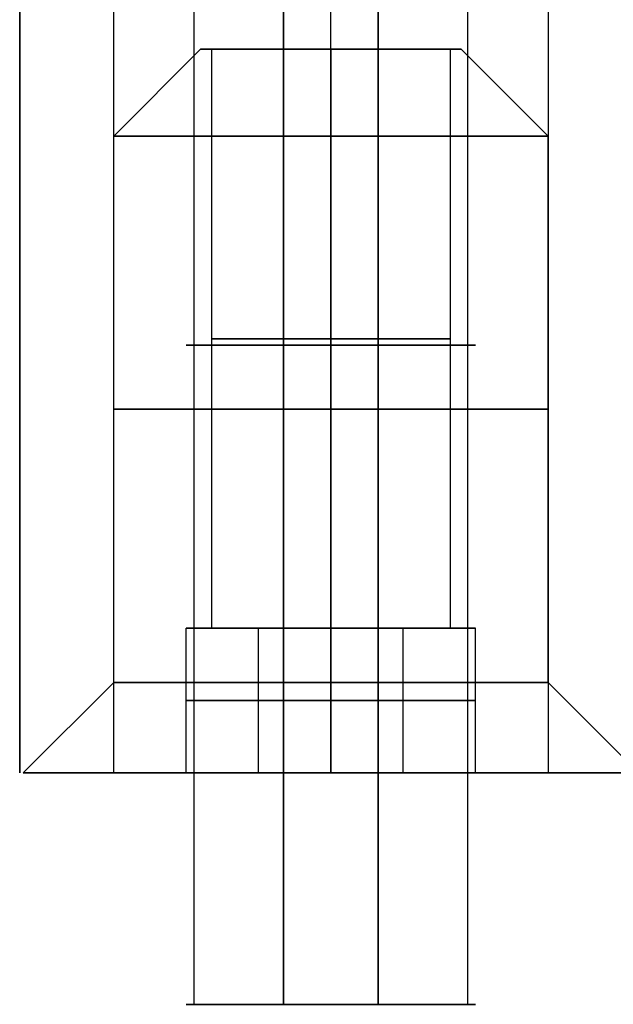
# Model space of a CAD drawing. Header units: millimetres. Extents: x -368 to 368, y -356 to 344.
# Tile 214 of 256: x -275 to -267, y 254 to 267. Entities that reach past the tile are written whole.
import ezdxf

# ---------------------------------------------------------------- set-up
doc = ezdxf.new("R2010")
doc.units = ezdxf.units.MM
doc.layers.add('Livello 01', color=7, linetype='Continuous')

# ---------------------------------------------------------------- blocks, each defined once
blk = doc.blocks.new('MCP144A19_03')
at = {"layer": 'Livello 01', "color": 253, "true_color": 0x999999}
for p, q in [((-63.2, 123.5, 15), (-63.2, 123.5)), ((-63.2, 117.5, 15), (-63.2, 117.5)), ((-67.5, 0), (-67.5, 0, 15)), ((-63.2, -117.5, 15), (-63.2, -117.5)), ((-63.2, -123.5, 15), (-63.2, -123.5))]:
    blk.add_line(p, q, dxfattribs=at)
for points in [[(-66.2, 120.5, 15), (-66.2, 120.5)], [(-60.2, 120.5), (-60.2, 120.5, 15)], [(-67.5, 113.5), (-67.5, 113.5, 15)], [(-67.5, -113.5, 15), (-67.5, -113.5)], [(-66.2, -120.5, 15), (-66.2, -120.5)], [(-60.2, -120.5), (-60.2, -120.5, 15)]]:
    blk.add_open_spline(points, degree=1, dxfattribs=at)
blk = doc.blocks.new('Bussola Legno M4x10 Svasata')
at = {"layer": 'Livello 01', "color": 253, "true_color": 0x9da4ac}
for p, q in [((-1.8, 10), (-3, 8.8)), ((-1.8, 10), (-1.65, 10)), ((-1.65, 10), (-1.65, 2)), ((0, 10, -1.8), (0, 10, -1.65)), ((0, 10, 1.65), (0, 10, 1.8)), ((1.65, 10), (1.8, 10)), ((1.65, 10), (1.65, 2)), ((1.8, 10), (3, 8.8)), ((-3, 1.25), (-3, 8.8)), ((3, 1.25), (3, 8.8)), ((-2, 0), (-2, 2)), ((-2, 2), (-1.65, 2)), ((-1, 0, -1.732), (-1, 2, -1.732)), ((-1, 0, 1.732), (-1, 2, 1.732)), ((0, 2, 2.309), (0, 2, 1.65)), ((0, 2, -1.65), (0, 2, -2.309)), ((1, 0, 1.732), (1, 2, 1.732)), ((1, 0, -1.732), (1, 2, -1.732)), ((1.65, 2), (2, 2)), ((2, 0), (2, 2)), ((-3, 1.25), (-4.25, 0)), ((3, 1.25), (4.25, 0)), ((0, 1, -2.309), (-2, 1, -1.155)), ((-2, 1, -1.155), (-2, 1, 1.155)), ((-2, 1, 1.155), (0, 1, 2.309)), ((0, 1, 2.309), (2, 1, 1.155)), ((2, 1, -1.155), (0, 1, -2.309)), ((2, 1, 1.155), (2, 1, -1.155)), ((-4.25, 0), (-2, 0)), ((0, 0, -4.25), (0, 0, -2.309)), ((0, 0, 2.309), (0, 0, 4.25)), ((2, 0), (4.25, 0))]:
    blk.add_line(p, q, dxfattribs=at)
at = {"layer": 'Livello 01', "color": 253, "true_color": 0x9da4ac, "extrusion": (0, 1, 0)}
for centre, radius, start, end in [((0, 0, 10), 1.8, 270, 90), ((0, 0, 8.8), 3, 90, 270), ((0, 0, 5.025), 3, 270, 90), ((0, 0, 5.025), 3, 90, 270), ((0, 0, 2), 1.65, 270, 90), ((0, 0, 2), 1.65, 90, 270), ((0, 0, 1.25), 3, 270, 90), ((0, 0), 4.25, 270, 90), ((0, 0), 4.25, 90, 270)]:
    blk.add_arc(centre, radius, start, end, dxfattribs=at)
at = {"layer": 'Livello 01', "color": 253, "true_color": 0x9da4ac, "extrusion": (0, -1, 0)}
for centre, radius, start, end in [((0, 0, -10), 1.65, 90, 270), ((0, 0, -10), 1.8, 270, 90), ((0, 0, -10), 1.65, 270, 90), ((0, 0, -8.8), 3, 90, 270), ((0, 0, -6), 1.65, 90, 270), ((0, 0, -6), 1.65, 270, 90), ((0, 0, -1.25), 3, 270, 90)]:
    blk.add_arc(centre, radius, start, end, dxfattribs=at)
at = {"layer": 'Livello 01', "color": 253, "true_color": 0x9da4ac}
for points in [[(0, 10, 1.8), (0, 8.8, 3)], [(0, 8.8, -3), (0, 10, -1.8)], [(0, 2, 1.65), (0, 10, 1.65)], [(0, 10, -1.65), (0, 2, -1.65)], [(0, 1.25, -3), (0, 8.8, -3)], [(0, 8.8, 3), (0, 1.25, 3)], [(-2, 2, -1.155), (0, 2, -2.309)], [(-2, 0, -1.155), (-2, 2, -1.155)], [(-2, 2, 1.155), (-2, 2, -1.155)], [(-2, 0, 1.155), (-2, 2, 1.155)], [(0, 2, 2.309), (-2, 2, 1.155)], [(0, 2, 2.309), (0, 0, 2.309)], [(2, 2, 1.155), (0, 2, 2.309)], [(0, 2, -2.309), (2, 2, -1.155)], [(0, 0, -2.309), (0, 2, -2.309)], [(2, 0, 1.155), (2, 2, 1.155)], [(2, 2, -1.155), (2, 2, 1.155)], [(2, 0, -1.155), (2, 2, -1.155)], [(0, 1.25, 3), (0, 0, 4.25)], [(0, 0, -4.25), (0, 1.25, -3)], [(-2, 0, -1.155), (0, 0, -2.309)], [(0, 0, 2.309), (-2, 0, 1.155)], [(2, 0, 1.155), (0, 0, 2.309)], [(0, 0, -2.309), (2, 0, -1.155)], [(2, 0, -1.155), (2, 0, 1.155)], [(-2, 0, 1.155), (-2, 0, -1.155)]]:
    blk.add_open_spline(points, degree=1, dxfattribs=at)
blk = doc.blocks.new('MCA144A01_04')
at = {"layer": 'Livello 01'}
blk.add_blockref('MCP144A19_03', (-207.5, 0.25, -568), dxfattribs=at)
at = {"layer": 'Livello 01', "extrusion": (-2.22045e-16, -1, -1.06317e-16), "rotation": 180}
blk.add_blockref('Bussola Legno M4x10 Svasata', (-270.7, -553, -120.75), dxfattribs=at)
at = {"layer": 'Livello 01', "extrusion": (2.22045e-16, -1, 1.06317e-16), "rotation": 180}
blk.add_blockref('Bussola Legno M4x10 Svasata', (-270.7, -553, 120.75), dxfattribs=at)
blk = doc.blocks.new('VTM04X20BTIN0')
at = {"layer": 'Livello 01', "color": 253, "true_color": 0x9da4ac}
for p, q in [((0, 2, -20), (0, 2, -1.779)), ((0, -2, -20), (0, 2, -20)), ((-2, 0, -20), (2, 0, -20)), ((0, -2, -20), (0, -2, -1.779))]:
    blk.add_line(p, q, dxfattribs=at)
for centre, start, end in [((0, 0, -20), 0, 180), ((0, 0, -10.889), 0, 180), ((0, 0, -20), 180, 0), ((0, 0, -10.889), 180, 0)]:
    blk.add_arc(centre, 2, start, end, dxfattribs=at)
for points in [[(2, 0, -1.779), (2, 0, -20)], [(-2, 0, -20), (-2, 0, -1.779)]]:
    blk.add_open_spline(points, degree=1, dxfattribs=at)

msp = doc.modelspace()

# ---------------------------------------------------------------- block references
at = {"layer": 'Livello 01', "extrusion": (0, -1, -5.55112e-16)}
msp.add_blockref('MCA144A01_04', (0, -284.03, 295.97), dxfattribs=at)
at = {"layer": 'Livello 01', "extrusion": (-1.03072e-16, 1, 5.01954e-16), "rotation": 109.085834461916}
msp.add_blockref('VTM04X20BTIN0', (270.7, -163.28, 273.83), dxfattribs=at)
at = {"layer": 'Livello 01', "extrusion": (-1.03072e-16, 1, 4.97247e-16), "rotation": 70.91416553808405}
msp.add_blockref('VTM04X20BTIN0', (270.7, -404.28, 273.83), dxfattribs=at)

doc.saveas('drawing.dxf')
